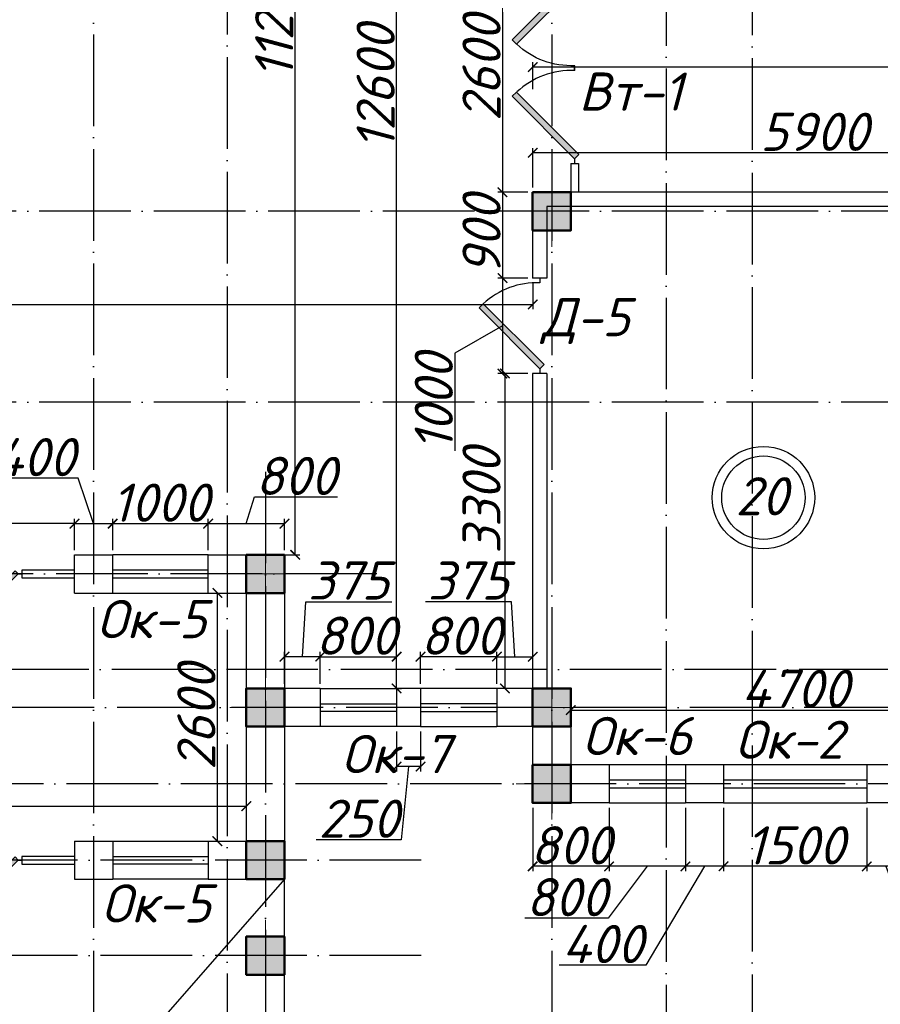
# Model space of a CAD drawing. Header units: millimetres. Extents: x 1112040 to 6903494, y -332921 to -150905.
# Tile 49 of 153: x 1530768 to 1539784, y -223032 to -212714. Entities that reach past the tile are written whole.
import ezdxf

# ---------------------------------------------------------------- set-up
doc = ezdxf.new("R2010")
doc.units = ezdxf.units.MM
doc.linetypes.add('ACAD_ISO04W100', pattern=[30, 24, -3, 0, -3])
doc.layers.add('kolonn', color=7, linetype='Continuous')
doc.layers.add('os', color=253, linetype='Continuous')
doc.styles.get("Standard").update_dxf_attribs({"font": 'isocpeui.ttf'})
doc.dimstyles.new('ISO-25', dxfattribs={"dimtxt": 400, "dimasz": 100, "dimexe": 50, "dimexo": 50, "dimgap": 20, "dimtad": 1, "dimdec": 0, "dimtxsty": 'Standard', "dimblk": 'ARCHTICK', "dimcen": 20, "dimclrd": 1, "dimclre": 1, "dimadec": 0, "dimazin": 0, "dimtfac": 1, "dimtdec": 0, "dimtmove": 0, "dimatfit": 3, "dimldrblk": 'ARCHTICK', "dimfxl": 1, "dimarcsym": 0})

# ---------------------------------------------------------------- blocks, each defined once
blk = doc.blocks.new('ghsdd')
at = {"ltscale": 50}
h = blk.add_hatch(color=256, dxfattribs=at)
h.paths.add_polyline_path([(0, 200), (-200, 200), (-200, 0), (0, 0)])
h.paths.add_polyline_path([(200, 0), (200, 200), (0, 200), (0, 0)])
h.paths.add_polyline_path([(0, 0), (-200, 0), (-200, -200), (0, -200)])
h.paths.add_polyline_path([(0, 0), (0, -200), (200, -200), (200, 0)])
at = {"lineweight": 0}
for p, q in [((0, -374), (0, 374)), ((-374, 0), (374, 0))]:
    blk.add_line(p, q, dxfattribs=at)
at = {"lineweight": 50, "ltscale": 50}
blk.add_lwpolyline([(200, 200), (200, -200), (-200, -200), (-200, 200), (200, 200)], dxfattribs=at)
blk = doc.blocks.new('jfgjhsdf')
blk.add_hatch(color=1).paths.add_polyline_path([(-593, 731), (-637, 687), (0, 50), (44, 94)])
at = {"color": 1}
for p, q in [((0, 1000), (0, 950)), ((0, 50), (0, 0))]:
    blk.add_line(p, q, dxfattribs=at)
blk.add_lwpolyline([(0, 50), (-637, 687), (-593, 731), (44, 94), (0, 50)], dxfattribs=at)
blk.add_arc((-33, 130), 821, 87.662, 132.9147, dxfattribs=at)
blk = doc.blocks.new('_ArchTick')
at = {"color": 0, "linetype": 'ByBlock', "const_width": 0.15}
blk.add_lwpolyline([(-0.5, -0.5), (0.5, 0.5)], dxfattribs=at)
blk = doc.blocks.new('*D2552')
at = {"color": 1, "lineweight": -2, "transparency": 16777216}
for p, q in [((1526942, -220955), (1533142, -220955)), ((1526942, -220967), (1526942, -221005)), ((1533142, -220967), (1533142, -221005))]:
    blk.add_line(p, q, dxfattribs=at)
at = {"color": 1, "lineweight": -2, "transparency": 16777216, "xscale": 100, "yscale": 100, "zscale": 100, "rotation": 180}
blk.add_blockref('_ArchTick', (1526942, -220955), dxfattribs=at)
at = {"color": 1, "lineweight": -2, "transparency": 16777216, "xscale": 100, "yscale": 100, "zscale": 100}
blk.add_blockref('_ArchTick', (1533142, -220955), dxfattribs=at)
at = {"color": 0, "transparency": 16777216, "insert": (1530042, -220735), "char_height": 400, "attachment_point": 5}
blk.add_mtext('6200', dxfattribs=at)
blk = doc.blocks.new('*D2553')
at = {"color": 1, "lineweight": -2, "transparency": 16777216}
for p, q in [((1532792, -218722), (1532889, -218722)), ((1532839, -221322), (1532839, -218722)), ((1532792, -221322), (1532889, -221322))]:
    blk.add_line(p, q, dxfattribs=at)
at = {"color": 1, "lineweight": -2, "transparency": 16777216, "xscale": 100, "yscale": 100, "zscale": 100}
for p, rotation in [((1532839, -218722), 90), ((1532839, -221322), 270)]:
    blk.add_blockref('_ArchTick', p, dxfattribs=dict(at, rotation=rotation))
at = {"color": 0, "transparency": 16777216, "insert": (1532619, -220022), "char_height": 400, "attachment_point": 5, "rotation": 90}
blk.add_mtext('2600', dxfattribs=at)
blk = doc.blocks.new('*D2555')
at = {"color": 1, "lineweight": -2, "transparency": 16777216}
for p, q in [((1536142, -215472), (1536142, -215748)), ((1518842, -215669), (1518842, -215648)), ((1518842, -215698), (1536142, -215698))]:
    blk.add_line(p, q, dxfattribs=at)
at = {"color": 1, "lineweight": -2, "transparency": 16777216, "xscale": 100, "yscale": 100, "zscale": 100, "rotation": 180}
blk.add_blockref('_ArchTick', (1518842, -215698), dxfattribs=at)
at = {"color": 1, "lineweight": -2, "transparency": 16777216, "xscale": 100, "yscale": 100, "zscale": 100}
blk.add_blockref('_ArchTick', (1536142, -215698), dxfattribs=at)
at = {"color": 0, "transparency": 16777216, "insert": (1527492, -215476), "char_height": 400, "attachment_point": 5}
blk.add_mtext('17300', dxfattribs=at)
blk = doc.blocks.new('*D2556')
at = {"color": 1, "lineweight": -2, "transparency": 16777216}
for p, q in [((1533192, -207122), (1533704, -207122)), ((1533654, -218322), (1533654, -207122)), ((1533192, -218322), (1533704, -218322))]:
    blk.add_line(p, q, dxfattribs=at)
at = {"color": 1, "lineweight": -2, "transparency": 16777216, "xscale": 100, "yscale": 100, "zscale": 100}
for p, rotation in [((1533654, -207122), 90), ((1533654, -218322), 270)]:
    blk.add_blockref('_ArchTick', p, dxfattribs=dict(at, rotation=rotation))
at = {"color": 0, "transparency": 16777216, "insert": (1533434, -212722), "char_height": 400, "attachment_point": 5, "rotation": 90}
blk.add_mtext('11200', dxfattribs=at)
blk = doc.blocks.new('*D2450')
at = {"color": 1, "lineweight": -2, "transparency": 16777216}
for p, q in [((1534433, -207122), (1534767, -207122)), ((1534717, -219722), (1534717, -207122)), ((1534433, -219722), (1534767, -219722))]:
    blk.add_line(p, q, dxfattribs=at)
at = {"color": 1, "lineweight": -2, "transparency": 16777216, "xscale": 100, "yscale": 100, "zscale": 100}
for p, rotation in [((1534717, -207122), 90), ((1534717, -219722), 270)]:
    blk.add_blockref('_ArchTick', p, dxfattribs=dict(at, rotation=rotation))
at = {"color": 0, "transparency": 16777216, "insert": (1534497, -213422), "char_height": 400, "attachment_point": 5, "rotation": 90}
blk.add_mtext('12600', dxfattribs=at)
blk = doc.blocks.new('*D2429')
at = {"color": 1, "lineweight": -2, "transparency": 16777216}
for p, q in [((1536142, -213441), (1536142, -213160)), ((1560042, -213441), (1560042, -213160)), ((1560042, -213210), (1536142, -213210))]:
    blk.add_line(p, q, dxfattribs=at)
at = {"color": 1, "lineweight": -2, "transparency": 16777216, "xscale": 100, "yscale": 100, "zscale": 100, "rotation": 180}
blk.add_blockref('_ArchTick', (1536142, -213210), dxfattribs=at)
at = {"color": 1, "lineweight": -2, "transparency": 16777216, "xscale": 100, "yscale": 100, "zscale": 100}
blk.add_blockref('_ArchTick', (1560042, -213210), dxfattribs=at)
at = {"color": 0, "transparency": 16777216, "insert": (1548092, -212990), "char_height": 400, "attachment_point": 5}
blk.add_mtext('23900', dxfattribs=at)
blk = doc.blocks.new('*D2497')
at = {"color": 1, "lineweight": -2, "transparency": 16777216}
for p, q in [((1536542, -219772), (1536542, -219999)), ((1541242, -219772), (1541242, -219999)), ((1536542, -219949), (1541242, -219949))]:
    blk.add_line(p, q, dxfattribs=at)
at = {"color": 1, "lineweight": -2, "transparency": 16777216, "xscale": 100, "yscale": 100, "zscale": 100, "rotation": 180}
blk.add_blockref('_ArchTick', (1536542, -219949), dxfattribs=at)
at = {"color": 1, "lineweight": -2, "transparency": 16777216, "xscale": 100, "yscale": 100, "zscale": 100}
blk.add_blockref('_ArchTick', (1541242, -219949), dxfattribs=at)
at = {"color": 0, "transparency": 16777216, "insert": (1538892, -219726), "char_height": 400, "attachment_point": 5}
blk.add_mtext('4700', dxfattribs=at)
blk = doc.blocks.new('*D2627')
at = {"color": 1, "lineweight": -2, "transparency": 16777216}
for p, q in [((1539642, -220972), (1539642, -221636)), ((1540042, -220972), (1540042, -221636)), ((1540042, -221586), (1539642, -221586)), ((1539842, -221586), (1540259, -222734)), ((1540259, -222734), (1541168, -222734))]:
    blk.add_line(p, q, dxfattribs=at)
at = {"color": 1, "lineweight": -2, "transparency": 16777216, "xscale": 100, "yscale": 100, "zscale": 100, "rotation": 180}
blk.add_blockref('_ArchTick', (1539642, -221586), dxfattribs=at)
at = {"color": 1, "lineweight": -2, "transparency": 16777216, "xscale": 100, "yscale": 100, "zscale": 100}
blk.add_blockref('_ArchTick', (1540042, -221586), dxfattribs=at)
at = {"color": 0, "transparency": 16777216, "insert": (1540714, -222514), "char_height": 400, "attachment_point": 5}
blk.add_mtext('400', dxfattribs=at)
blk = doc.blocks.new('*D2628')
at = {"color": 1, "lineweight": -2, "transparency": 16777216}
for p, q in [((1538142, -220972), (1538142, -221636)), ((1539642, -220972), (1539642, -221636)), ((1539642, -221586), (1538142, -221586))]:
    blk.add_line(p, q, dxfattribs=at)
at = {"color": 1, "lineweight": -2, "transparency": 16777216, "xscale": 100, "yscale": 100, "zscale": 100, "rotation": 180}
blk.add_blockref('_ArchTick', (1538142, -221586), dxfattribs=at)
at = {"color": 1, "lineweight": -2, "transparency": 16777216, "xscale": 100, "yscale": 100, "zscale": 100}
blk.add_blockref('_ArchTick', (1539642, -221586), dxfattribs=at)
at = {"color": 0, "transparency": 16777216, "insert": (1538892, -221366), "char_height": 400, "attachment_point": 5}
blk.add_mtext('1500', dxfattribs=at)
blk = doc.blocks.new('*D2629')
at = {"color": 1, "lineweight": -2, "transparency": 16777216}
for p, q in [((1537742, -220972), (1537742, -221636)), ((1538142, -220972), (1538142, -221636)), ((1537942, -221586), (1537329, -222620)), ((1538142, -221586), (1537742, -221586)), ((1537329, -222620), (1536420, -222620))]:
    blk.add_line(p, q, dxfattribs=at)
at = {"color": 1, "lineweight": -2, "transparency": 16777216, "xscale": 100, "yscale": 100, "zscale": 100, "rotation": 180}
blk.add_blockref('_ArchTick', (1537742, -221586), dxfattribs=at)
at = {"color": 1, "lineweight": -2, "transparency": 16777216, "xscale": 100, "yscale": 100, "zscale": 100}
blk.add_blockref('_ArchTick', (1538142, -221586), dxfattribs=at)
at = {"color": 0, "transparency": 16777216, "insert": (1536875, -222400), "char_height": 400, "attachment_point": 5}
blk.add_mtext('400', dxfattribs=at)
blk = doc.blocks.new('*D2630')
at = {"color": 1, "lineweight": -2, "transparency": 16777216}
for p, q in [((1536942, -220972), (1536942, -221636)), ((1537742, -220972), (1537742, -221636)), ((1537342, -221586), (1536932, -222129)), ((1537742, -221586), (1536942, -221586)), ((1536932, -222129), (1536060, -222129))]:
    blk.add_line(p, q, dxfattribs=at)
at = {"color": 1, "lineweight": -2, "transparency": 16777216, "xscale": 100, "yscale": 100, "zscale": 100, "rotation": 180}
blk.add_blockref('_ArchTick', (1536942, -221586), dxfattribs=at)
at = {"color": 1, "lineweight": -2, "transparency": 16777216, "xscale": 100, "yscale": 100, "zscale": 100}
blk.add_blockref('_ArchTick', (1537742, -221586), dxfattribs=at)
at = {"color": 0, "transparency": 16777216, "insert": (1536496, -221909), "char_height": 400, "attachment_point": 5}
blk.add_mtext('800', dxfattribs=at)
blk = doc.blocks.new('*D2631')
at = {"color": 1, "lineweight": -2, "transparency": 16777216}
for p, q in [((1536142, -220972), (1536142, -221636)), ((1536942, -220972), (1536942, -221636)), ((1536942, -221586), (1536142, -221586))]:
    blk.add_line(p, q, dxfattribs=at)
at = {"color": 1, "lineweight": -2, "transparency": 16777216, "xscale": 100, "yscale": 100, "zscale": 100, "rotation": 180}
blk.add_blockref('_ArchTick', (1536142, -221586), dxfattribs=at)
at = {"color": 1, "lineweight": -2, "transparency": 16777216, "xscale": 100, "yscale": 100, "zscale": 100}
blk.add_blockref('_ArchTick', (1536942, -221586), dxfattribs=at)
at = {"color": 0, "transparency": 16777216, "insert": (1536542, -221366), "char_height": 400, "attachment_point": 5}
blk.add_mtext('800', dxfattribs=at)
blk = doc.blocks.new('*D2632')
at = {"color": 1, "lineweight": -2, "transparency": 16777216}
for p, q in [((1534717, -220172), (1534717, -220591)), ((1534967, -220172), (1534967, -220591)), ((1534967, -220541), (1534717, -220541)), ((1534842, -220541), (1534764, -221307)), ((1534764, -221307), (1533874, -221307))]:
    blk.add_line(p, q, dxfattribs=at)
at = {"color": 1, "lineweight": -2, "transparency": 16777216, "xscale": 100, "yscale": 100, "zscale": 100, "rotation": 180}
blk.add_blockref('_ArchTick', (1534717, -220541), dxfattribs=at)
at = {"color": 1, "lineweight": -2, "transparency": 16777216, "xscale": 100, "yscale": 100, "zscale": 100}
blk.add_blockref('_ArchTick', (1534967, -220541), dxfattribs=at)
at = {"color": 0, "transparency": 16777216, "insert": (1534319, -221087), "char_height": 400, "attachment_point": 5}
blk.add_mtext('250', dxfattribs=at)
blk = doc.blocks.new('*D2633')
at = {"color": 1, "lineweight": -2, "transparency": 16777216}
for p, q in [((1534967, -219672), (1534967, -219339)), ((1535767, -219672), (1535767, -219339)), ((1535767, -219389), (1534967, -219389))]:
    blk.add_line(p, q, dxfattribs=at)
at = {"color": 1, "lineweight": -2, "transparency": 16777216, "xscale": 100, "yscale": 100, "zscale": 100, "rotation": 180}
blk.add_blockref('_ArchTick', (1534967, -219389), dxfattribs=at)
at = {"color": 1, "lineweight": -2, "transparency": 16777216, "xscale": 100, "yscale": 100, "zscale": 100}
blk.add_blockref('_ArchTick', (1535767, -219389), dxfattribs=at)
at = {"color": 0, "transparency": 16777216, "insert": (1535392, -219169), "char_height": 400, "attachment_point": 5}
blk.add_mtext('800', dxfattribs=at)
blk = doc.blocks.new('*D2634')
at = {"color": 1, "lineweight": -2, "transparency": 16777216}
for p, q in [((1535920, -218814), (1535019, -218814)), ((1535954, -219389), (1535920, -218814)), ((1535767, -219672), (1535767, -219339)), ((1536142, -219672), (1536142, -219339)), ((1535767, -219389), (1536142, -219389))]:
    blk.add_line(p, q, dxfattribs=at)
at = {"color": 1, "lineweight": -2, "transparency": 16777216, "xscale": 100, "yscale": 100, "zscale": 100, "rotation": 180}
blk.add_blockref('_ArchTick', (1535767, -219389), dxfattribs=at)
at = {"color": 1, "lineweight": -2, "transparency": 16777216, "xscale": 100, "yscale": 100, "zscale": 100}
blk.add_blockref('_ArchTick', (1536142, -219389), dxfattribs=at)
at = {"color": 0, "transparency": 16777216, "insert": (1535469, -218591), "char_height": 400, "attachment_point": 5}
blk.add_mtext('375', dxfattribs=at)
blk = doc.blocks.new('*D2451')
at = {"color": 1, "lineweight": -2, "transparency": 16777216}
for p, q in [((1533917, -219672), (1533917, -219339)), ((1534717, -219672), (1534717, -219339)), ((1533917, -219389), (1534717, -219389))]:
    blk.add_line(p, q, dxfattribs=at)
at = {"color": 1, "lineweight": -2, "transparency": 16777216, "xscale": 100, "yscale": 100, "zscale": 100, "rotation": 180}
blk.add_blockref('_ArchTick', (1533917, -219389), dxfattribs=at)
at = {"color": 1, "lineweight": -2, "transparency": 16777216, "xscale": 100, "yscale": 100, "zscale": 100}
blk.add_blockref('_ArchTick', (1534717, -219389), dxfattribs=at)
at = {"color": 0, "transparency": 16777216, "insert": (1534292, -219169), "char_height": 400, "attachment_point": 5}
blk.add_mtext('800', dxfattribs=at)
blk = doc.blocks.new('*D2452')
at = {"color": 1, "lineweight": -2, "transparency": 16777216}
for p, q in [((1533729, -219389), (1533764, -218814)), ((1533764, -218814), (1534665, -218814)), ((1533542, -219672), (1533542, -219339)), ((1533917, -219672), (1533917, -219339)), ((1533917, -219389), (1533542, -219389))]:
    blk.add_line(p, q, dxfattribs=at)
at = {"color": 1, "lineweight": -2, "transparency": 16777216, "xscale": 100, "yscale": 100, "zscale": 100, "rotation": 180}
blk.add_blockref('_ArchTick', (1533542, -219389), dxfattribs=at)
at = {"color": 1, "lineweight": -2, "transparency": 16777216, "xscale": 100, "yscale": 100, "zscale": 100}
blk.add_blockref('_ArchTick', (1533917, -219389), dxfattribs=at)
at = {"color": 0, "transparency": 16777216, "insert": (1534214, -218591), "char_height": 400, "attachment_point": 5}
blk.add_mtext('375', dxfattribs=at)
blk = doc.blocks.new('*D2635')
at = {"color": 1, "lineweight": -2, "transparency": 16777216}
for p, q in [((1528742, -218272), (1528742, -217945)), ((1531342, -217995), (1528742, -217995)), ((1531342, -218272), (1531342, -217945))]:
    blk.add_line(p, q, dxfattribs=at)
at = {"color": 1, "lineweight": -2, "transparency": 16777216, "xscale": 100, "yscale": 100, "zscale": 100, "rotation": 180}
blk.add_blockref('_ArchTick', (1528742, -217995), dxfattribs=at)
at = {"color": 1, "lineweight": -2, "transparency": 16777216, "xscale": 100, "yscale": 100, "zscale": 100}
blk.add_blockref('_ArchTick', (1531342, -217995), dxfattribs=at)
at = {"color": 0, "transparency": 16777216, "insert": (1530042, -217775), "char_height": 400, "attachment_point": 5}
blk.add_mtext('2600', dxfattribs=at)
blk = doc.blocks.new('*D2639')
at = {"color": 1, "lineweight": -2, "transparency": 16777216}
for p, q in [((1531380, -217518), (1530470, -217518)), ((1531542, -217995), (1531380, -217518)), ((1531342, -218272), (1531342, -217945)), ((1531342, -217995), (1531742, -217995)), ((1531742, -218272), (1531742, -217945))]:
    blk.add_line(p, q, dxfattribs=at)
at = {"color": 1, "lineweight": -2, "transparency": 16777216, "xscale": 100, "yscale": 100, "zscale": 100, "rotation": 180}
blk.add_blockref('_ArchTick', (1531342, -217995), dxfattribs=at)
at = {"color": 1, "lineweight": -2, "transparency": 16777216, "xscale": 100, "yscale": 100, "zscale": 100}
blk.add_blockref('_ArchTick', (1531742, -217995), dxfattribs=at)
at = {"color": 0, "transparency": 16777216, "insert": (1530925, -217298), "char_height": 400, "attachment_point": 5}
blk.add_mtext('400', dxfattribs=at)
blk = doc.blocks.new('*D2874')
at = {"color": 1, "lineweight": -2, "transparency": 16777216}
for p, q in [((1531742, -218272), (1531742, -217945)), ((1531742, -217995), (1532742, -217995)), ((1532742, -218272), (1532742, -217945))]:
    blk.add_line(p, q, dxfattribs=at)
at = {"color": 1, "lineweight": -2, "transparency": 16777216, "xscale": 100, "yscale": 100, "zscale": 100, "rotation": 180}
blk.add_blockref('_ArchTick', (1531742, -217995), dxfattribs=at)
at = {"color": 1, "lineweight": -2, "transparency": 16777216, "xscale": 100, "yscale": 100, "zscale": 100}
blk.add_blockref('_ArchTick', (1532742, -217995), dxfattribs=at)
at = {"color": 0, "transparency": 16777216, "insert": (1532242, -217775), "char_height": 400, "attachment_point": 5}
blk.add_mtext('1000', dxfattribs=at)
blk = doc.blocks.new('*D2875')
at = {"color": 1, "lineweight": -2, "transparency": 16777216}
for p, q in [((1533142, -217995), (1533226, -217715)), ((1533226, -217715), (1534098, -217715)), ((1532742, -218272), (1532742, -217945)), ((1532742, -217995), (1533542, -217995)), ((1533542, -218272), (1533542, -217945))]:
    blk.add_line(p, q, dxfattribs=at)
at = {"color": 1, "lineweight": -2, "transparency": 16777216, "xscale": 100, "yscale": 100, "zscale": 100, "rotation": 180}
blk.add_blockref('_ArchTick', (1532742, -217995), dxfattribs=at)
at = {"color": 1, "lineweight": -2, "transparency": 16777216, "xscale": 100, "yscale": 100, "zscale": 100}
blk.add_blockref('_ArchTick', (1533542, -217995), dxfattribs=at)
at = {"color": 0, "transparency": 16777216, "insert": (1533662, -217495), "char_height": 400, "attachment_point": 5}
blk.add_mtext('800', dxfattribs=at)
blk = doc.blocks.new('*D2889')
at = {"color": 1, "lineweight": -2, "transparency": 16777216}
for p, q in [((1536142, -214472), (1536142, -214059)), ((1542042, -214472), (1542042, -214059)), ((1542042, -214109), (1536142, -214109))]:
    blk.add_line(p, q, dxfattribs=at)
at = {"color": 1, "lineweight": -2, "transparency": 16777216, "xscale": 100, "yscale": 100, "zscale": 100, "rotation": 180}
blk.add_blockref('_ArchTick', (1536142, -214109), dxfattribs=at)
at = {"color": 1, "lineweight": -2, "transparency": 16777216, "xscale": 100, "yscale": 100, "zscale": 100}
blk.add_blockref('_ArchTick', (1542042, -214109), dxfattribs=at)
at = {"color": 0, "transparency": 16777216, "insert": (1539092, -213889), "char_height": 400, "attachment_point": 5}
blk.add_mtext('5900', dxfattribs=at)
blk = doc.blocks.new('*D2852')
at = {"color": 1, "lineweight": -2, "transparency": 16777216}
for p, q in [((1536092, -211922), (1535776, -211922)), ((1535826, -211922), (1535826, -214522)), ((1536092, -214522), (1535776, -214522))]:
    blk.add_line(p, q, dxfattribs=at)
at = {"color": 1, "lineweight": -2, "transparency": 16777216, "xscale": 100, "yscale": 100, "zscale": 100}
for p, rotation in [((1535826, -211922), 90), ((1535826, -214522), 270)]:
    blk.add_blockref('_ArchTick', p, dxfattribs=dict(at, rotation=rotation))
at = {"color": 0, "transparency": 16777216, "insert": (1535606, -213222), "char_height": 400, "attachment_point": 5, "rotation": 90}
blk.add_mtext('2600', dxfattribs=at)
blk = doc.blocks.new('*D2853')
at = {"color": 1, "lineweight": -2, "transparency": 16777216}
for p, q in [((1536092, -214522), (1535776, -214522)), ((1535826, -214522), (1535826, -215422)), ((1536092, -215422), (1535776, -215422))]:
    blk.add_line(p, q, dxfattribs=at)
at = {"color": 1, "lineweight": -2, "transparency": 16777216, "xscale": 100, "yscale": 100, "zscale": 100}
for p, rotation in [((1535826, -214522), 90), ((1535826, -215422), 270)]:
    blk.add_blockref('_ArchTick', p, dxfattribs=dict(at, rotation=rotation))
at = {"color": 0, "transparency": 16777216, "insert": (1535606, -214972), "char_height": 400, "attachment_point": 5, "rotation": 90}
blk.add_mtext('900', dxfattribs=at)
blk = doc.blocks.new('*D2854')
at = {"color": 1, "lineweight": -2, "transparency": 16777216}
for p, q in [((1536092, -215422), (1535776, -215422)), ((1535826, -215422), (1535826, -216422)), ((1535826, -215922), (1535326, -216210)), ((1535326, -216210), (1535326, -217233)), ((1536092, -216422), (1535776, -216422))]:
    blk.add_line(p, q, dxfattribs=at)
at = {"color": 1, "lineweight": -2, "transparency": 16777216, "xscale": 100, "yscale": 100, "zscale": 100}
for p, rotation in [((1535826, -215422), 90), ((1535826, -216422), 270)]:
    blk.add_blockref('_ArchTick', p, dxfattribs=dict(at, rotation=rotation))
at = {"color": 0, "transparency": 16777216, "insert": (1535106, -216722), "char_height": 400, "attachment_point": 5, "rotation": 90}
blk.add_mtext('1000', dxfattribs=at)
blk = doc.blocks.new('*D2855')
at = {"color": 1, "lineweight": -2, "transparency": 16777216}
for p, q in [((1536092, -216422), (1535801, -216422)), ((1535851, -216422), (1535851, -219722)), ((1536092, -219722), (1535801, -219722))]:
    blk.add_line(p, q, dxfattribs=at)
at = {"color": 1, "lineweight": -2, "transparency": 16777216, "xscale": 100, "yscale": 100, "zscale": 100}
for p, rotation in [((1535851, -216422), 90), ((1535851, -219722), 270)]:
    blk.add_blockref('_ArchTick', p, dxfattribs=dict(at, rotation=rotation))
at = {"color": 0, "transparency": 16777216, "insert": (1535606, -217756), "char_height": 400, "attachment_point": 5, "rotation": 90}
blk.add_mtext('3300', dxfattribs=at)
blk = doc.blocks.new('swww222s')
at = {"color": 1}
for radius in [537, 437]:
    blk.add_circle((8784, -38259), radius, dxfattribs=at)
blk.add_text('20', height=400, dxfattribs=at).set_placement((8491, -38444))

msp = doc.modelspace()

# ---------------------------------------------------------------- linework, layer by layer
at = {"color": 1}
for p, q in [((1536541.8, -214221.9), (1536541.8, -214521.9)), ((1536541.8, -214221.9), (1536621.8, -214221.9)), ((1536621.8, -214221.9), (1536621.8, -214521.9)), ((1532741.8, -218321.9), (1531741.8, -218321.9)), ((1531341.8, -218481.9), (1530791.8, -218481.9)), ((1530791.8, -218481.9), (1530791.8, -218561.9)), ((1532741.8, -218481.9), (1531741.8, -218481.9)), ((1530791.8, -218561.9), (1531341.8, -218561.9)), ((1531741.8, -218561.9), (1532741.8, -218561.9)), ((1531741.8, -218721.9), (1532741.8, -218721.9)), ((1533916.8, -219721.9), (1534716.8, -219721.9)), ((1535766.8, -219721.9), (1534966.8, -219721.9)), ((1533916.8, -219881.9), (1534716.8, -219881.9)), ((1534716.8, -219961.9), (1533916.8, -219961.9)), ((1535766.8, -219881.9), (1534966.8, -219881.9)), ((1534966.8, -219961.9), (1535766.8, -219961.9)), ((1534716.8, -220121.9), (1533916.8, -220121.9)), ((1534966.8, -220121.9), (1535766.8, -220121.9)), ((1537741.8, -220521.9), (1536941.8, -220521.9)), ((1539641.8, -220521.9), (1538141.8, -220521.9)), ((1537741.8, -220681.9), (1536941.8, -220681.9)), ((1539641.8, -220681.9), (1538141.8, -220681.9)), ((1536941.8, -220761.9), (1537741.8, -220761.9)), ((1538141.8, -220761.9), (1539641.8, -220761.9)), ((1536941.8, -220921.9), (1537741.8, -220921.9)), ((1538141.8, -220921.9), (1539641.8, -220921.9)), ((1531741.8, -221321.9), (1532741.8, -221321.9)), ((1531341.8, -221481.9), (1530791.8, -221481.9)), ((1530791.8, -221481.9), (1530791.8, -221561.9)), ((1531741.8, -221481.9), (1532741.8, -221481.9)), ((1530791.8, -221561.9), (1531341.8, -221561.9)), ((1532741.8, -221561.9), (1531741.8, -221561.9)), ((1532741.8, -221721.9), (1531741.8, -221721.9))]:
    msp.add_line(p, q, dxfattribs=at)
at = {"lineweight": 30}
for p, q in [((1542041.8, -214521.9), (1536141.8, -214521.9)), ((1536141.8, -214521.9), (1536141.8, -215421.9)), ((1536291.8, -214671.9), (1536291.8, -215421.9)), ((1541241.8, -214671.9), (1536291.8, -214671.9)), ((1536291.8, -215421.9), (1536141.8, -215421.9)), ((1536291.8, -216421.9), (1536141.8, -216421.9)), ((1536141.8, -216421.9), (1536141.8, -219721.9)), ((1536291.8, -216421.9), (1536291.8, -219721.9)), ((1531341.8, -218721.9), (1531341.8, -218321.9)), ((1531341.8, -218321.9), (1531741.8, -218321.9)), ((1531741.8, -218721.9), (1531741.8, -218321.9)), ((1532741.8, -218721.9), (1532741.8, -218321.9)), ((1532741.8, -218321.9), (1533541.8, -218321.9)), ((1533541.8, -218321.9), (1533541.8, -219721.9)), ((1531341.8, -218721.9), (1531741.8, -218721.9)), ((1532741.8, -218721.9), (1533141.8, -218721.9)), ((1533141.8, -218721.9), (1533141.8, -221321.9)), ((1533916.8, -219721.9), (1533541.8, -219721.9)), ((1533916.8, -219721.9), (1533916.8, -220121.9)), ((1534966.8, -219721.9), (1534716.8, -219721.9)), ((1534716.8, -219721.9), (1534716.8, -220121.9)), ((1534966.8, -219721.9), (1534966.8, -220121.9)), ((1535766.8, -219721.9), (1535766.8, -220121.9)), ((1536541.8, -219721.9), (1535766.8, -219721.9)), ((1536541.8, -219721.9), (1536541.8, -220521.9)), ((1533916.8, -220121.9), (1533541.8, -220121.9)), ((1533541.8, -220121.9), (1533541.8, -221721.9)), ((1534966.8, -220121.9), (1534716.8, -220121.9)), ((1536141.8, -220121.9), (1535766.8, -220121.9)), ((1536141.8, -220121.9), (1536141.8, -220921.9)), ((1536941.8, -220521.9), (1536541.8, -220521.9)), ((1536941.8, -220521.9), (1536941.8, -220921.9)), ((1538141.8, -220521.9), (1537741.8, -220521.9)), ((1537741.8, -220521.9), (1537741.8, -220921.9)), ((1538141.8, -220521.9), (1538141.8, -220921.9)), ((1540041.8, -220521.9), (1539641.8, -220521.9)), ((1539641.8, -220521.9), (1539641.8, -220921.9)), ((1536941.8, -220921.9), (1536141.8, -220921.9)), ((1538141.8, -220921.9), (1537741.8, -220921.9)), ((1540041.8, -220921.9), (1539641.8, -220921.9)), ((1531341.8, -221321.9), (1531341.8, -221721.9)), ((1531341.8, -221321.9), (1531741.8, -221321.9)), ((1531741.8, -221321.9), (1531741.8, -221721.9)), ((1532741.8, -221321.9), (1532741.8, -221721.9)), ((1532741.8, -221321.9), (1533141.8, -221321.9)), ((1531341.8, -221721.9), (1531741.8, -221721.9)), ((1532741.8, -221721.9), (1533541.8, -221721.9))]:
    msp.add_line(p, q, dxfattribs=at)
at = {"color": 1}
msp.add_lwpolyline([(1526541.8, -221721.9), (1526541.8, -229721.9), (1533541.8, -229721.9), (1533541.8, -221721.9), (1526541.8, -229721.9)], dxfattribs=at)
at = {"lineweight": 30}
msp.add_lwpolyline([(1533141.8, -222321.9), (1533541.8, -222321.9), (1533541.8, -222721.9), (1533141.8, -222721.9)], close=True, dxfattribs=at)
at = {"layer": 'os', "linetype": 'ACAD_ISO04W100', "ltscale": 40}
for p, q in [((1531541.8, -164865.7), (1531541.8, -230549.3)), ((1536341.8, -164865.7), (1536341.8, -226089.4)), ((1537541.8, -185624.7), (1537541.8, -226089.4)), ((1532941.8, -190306.6), (1532941.8, -230549.3)), ((1538441.8, -190316), (1538441.8, -226089.4)), ((1569135.1, -214721.9), (1484191.9, -214721.9)), ((1569135.1, -216721.9), (1484191.9, -216721.9)), ((1533341.8, -217450.5), (1533341.8, -230549.3)), ((1534508.8, -218521.9), (1484191.9, -218521.9)), ((1561494.9, -219521.9), (1484191.9, -219521.9)), ((1547148.5, -219921.9), (1484191.9, -219921.9)), ((1543017.7, -220721.9), (1484191.9, -220721.9)), ((1534975, -221521.9), (1484191.9, -221521.9)), ((1534975, -222521.9), (1484191.9, -222521.9))]:
    msp.add_line(p, q, dxfattribs=at)

# ---------------------------------------------------------------- block references
for name, p in [('swww222s', (1529775.5, -179463.8)), ('jfgjhsdf', (1536216.8, -216421.9))]:
    msp.add_blockref(name, p)
for p, xscale, yscale, zscale, rotation in [((1536581.8, -212221.9), -1.025641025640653, 1.025641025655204, 1.025641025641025, 180), ((1530791.8, -218521.9), 0.7692307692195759, 0.7692307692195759, 0.7692307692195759, 90), ((1530791.8, -221521.9), 0.7692307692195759, 0.7692307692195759, 0.7692307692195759, 90)]:
    msp.add_blockref('jfgjhsdf', p, dxfattribs=dict(xscale=xscale, yscale=yscale, zscale=zscale, rotation=rotation))
at = {"xscale": 1.025641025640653, "yscale": 1.025641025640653, "zscale": 1.025641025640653}
msp.add_blockref('jfgjhsdf', (1536581.8, -214221.9), dxfattribs=at)
at = {"layer": 'kolonn', "xscale": -1}
for p in [(1536341.8, -214721.9), (1536341.8, -219921.9), (1536341.8, -220721.9)]:
    msp.add_blockref('ghsdd', p, dxfattribs=at)
at = {"layer": 'kolonn'}
for p in [(1533341.8, -218521.9), (1533341.8, -219921.9), (1533341.8, -221521.9), (1533341.8, -222521.9)]:
    msp.add_blockref('ghsdd', p, dxfattribs=at)

# ---------------------------------------------------------------- texts
at = {"color": 1}
for s, p in [('Вт-1', (1536623.9, -213667.6)), ('Д-5', (1536236.3, -216031)), ('Ок-5', (1531574.7, -219195.4)), ('Ок-6', (1536661.7, -220420.7)), ('Ок-2', (1538261.4, -220459.2)), ('Ок-7', (1534136.6, -220609.8)), ('Ок-5', (1531622.4, -222174.7))]:
    msp.add_text(s, height=400, dxfattribs=at).set_placement(p)

# ---------------------------------------------------------------- dimensions: what is measured, and where the dimension line sits
for base, p1, p2, picture, middle in [((1533654.3, -207121.9), (1533141.8, -218321.9), (1533141.8, -207121.9), '*D2556', (1533434.3, -212721.9)), ((1534717.2, -207121.9), (1534383.2, -219721.9), (1534383.2, -207121.9), '*D2450', (1534497.2, -213421.9)), ((1532838.8, -218721.9), (1532741.8, -221321.9), (1532741.8, -218721.9), '*D2553', (1532618.8, -220021.9))]:
    dim = msp.add_linear_dim(base=base, p1=p1, p2=p2, angle=90, dimstyle='ISO-25')
    dim.commit()
    dim.dimension.update_dxf_attribs({"geometry": picture, "text_midpoint": middle})
for base, p1, p2, picture, middle in [((1535826.5, -214521.9), (1536141.8, -211921.9), (1536141.8, -214521.9), '*D2852', (1535606.5, -213221.9)), ((1535826.5, -215421.9), (1536141.8, -214521.9), (1536141.8, -215421.9), '*D2853', (1535606.5, -214971.9))]:
    dim = msp.add_linear_dim(base=base, p1=p1, p2=p2, angle=90, dimstyle='ISO-25', override={"dimtmove": 1})
    dim.commit()
    dim.dimension.update_dxf_attribs({"geometry": picture, "text_midpoint": middle})
for base, p1, p2, picture, middle in [((1536141.8, -213210.5), (1560041.8, -213491.3), (1536141.8, -213491.3), '*D2429', (1548091.8, -212990.5)), ((1536141.8, -215698.3), (1518841.8, -215718.6), (1536141.8, -215421.9), '*D2555', (1527491.8, -215475.7)), ((1528741.8, -217994.9), (1531341.8, -218321.9), (1528741.8, -218321.9), '*D2635', (1530041.8, -217774.9)), ((1541241.8, -219948.8), (1536541.8, -219721.9), (1541241.8, -219721.9), '*D2497', (1538891.8, -219726.2)), ((1533141.8, -220955), (1526941.8, -220917.2), (1533141.8, -220917.2), '*D2552', (1530041.8, -220735))]:
    dim = msp.add_linear_dim(base=base, p1=p1, p2=p2, dimstyle='ISO-25')
    dim.commit()
    dim.dimension.update_dxf_attribs({"geometry": picture, "text_midpoint": middle})
for base, p1, p2, picture, middle in [((1536141.8, -214109), (1542041.8, -214521.9), (1536141.8, -214521.9), '*D2889', (1539091.8, -213889)), ((1533541.8, -217994.9), (1532741.8, -218321.9), (1533541.8, -218321.9), '*D2875', (1533245.8, -217494.9)), ((1538141.8, -221586.1), (1539641.8, -220921.9), (1538141.8, -220921.9), '*D2628', (1538891.8, -221366.1))]:
    dim = msp.add_linear_dim(base=base, p1=p1, p2=p2, dimstyle='ISO-25', override={"dimtmove": 1})
    dim.commit()
    dim.dimension.update_dxf_attribs({"geometry": picture, "text_midpoint": middle})
for base, p1, p2, angle, picture, middle in [((1535826.5, -216421.9), (1536141.8, -215421.9), (1536141.8, -216421.9), 90, '*D2854', (1535326.5, -216230.2)), ((1535851.5, -219721.9), (1536141.8, -216421.9), (1536141.8, -219721.9), 90, '*D2855', (1535826.5, -217756)), ((1533541.8, -219388.6), (1533916.8, -219721.9), (1533541.8, -219721.9), 180, '*D2452', (1533783.6, -218813.7)), ((1534716.8, -219388.6), (1533916.8, -219721.9), (1534716.8, -219721.9), 180, '*D2451', (1534291.8, -219388.6))]:
    dim = msp.add_linear_dim(base=base, p1=p1, p2=p2, angle=angle, dimstyle='ISO-25', override={"dimtmove": 1})
    dim.commit()
    dim.dimension.update_dxf_attribs({"geometry": picture, "text_midpoint": middle, "dimtype": 160})
for base, p1, p2, picture, middle in [((1531741.8, -217994.9), (1531341.8, -218321.9), (1531741.8, -218321.9), '*D2639', (1531359.8, -217517.8)), ((1532741.8, -217994.9), (1531741.8, -218321.9), (1532741.8, -218321.9), '*D2874', (1532241.8, -217994.9)), ((1536141.8, -219388.6), (1535766.8, -219721.9), (1536141.8, -219721.9), '*D2634', (1535900.1, -218813.7)), ((1534966.8, -219388.6), (1535766.8, -219721.9), (1534966.8, -219721.9), '*D2633', (1535391.8, -219388.6)), ((1534716.8, -220541.4), (1534966.8, -220121.9), (1534716.8, -220121.9), '*D2632', (1534744.2, -221307.1)), ((1536941.8, -221586.1), (1537741.8, -220921.9), (1536941.8, -220921.9), '*D2630', (1536912.1, -222129)), ((1536141.8, -221586.1), (1536941.8, -220921.9), (1536141.8, -220921.9), '*D2631', (1536541.8, -221586.1)), ((1537741.8, -221586.1), (1538141.8, -220921.9), (1537741.8, -220921.9), '*D2629', (1537309.4, -222620.3)), ((1539641.8, -221586.1), (1540041.8, -220921.9), (1539641.8, -220921.9), '*D2627', (1540279.1, -222733.7))]:
    dim = msp.add_linear_dim(base=base, p1=p1, p2=p2, dimstyle='ISO-25', override={"dimtmove": 1})
    dim.commit()
    dim.dimension.update_dxf_attribs({"geometry": picture, "text_midpoint": middle, "dimtype": 160})

doc.saveas('drawing.dxf')
